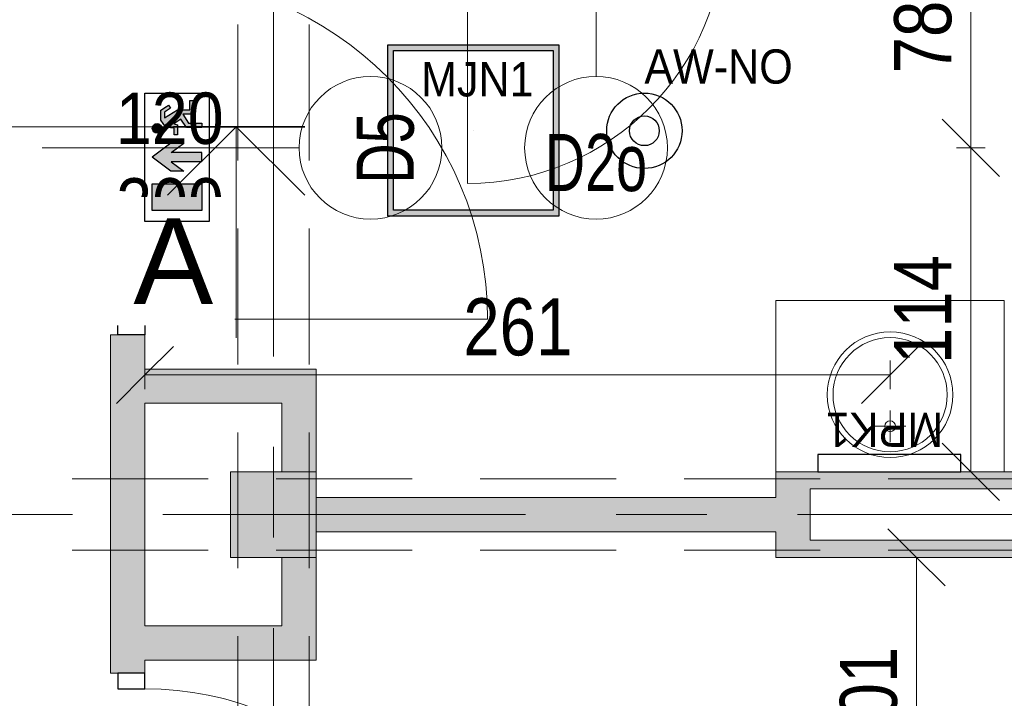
# Model space of a CAD drawing. Header units: centimetres. Extents: x -1631 to 21770, y -8842 to 3590.
# Tile 134 of 150: x 499 to 843, y 1304 to 1542. Entities that reach past the tile are written whole.
import ezdxf

# ---------------------------------------------------------------- set-up
doc = ezdxf.new("R2010")
doc.units = ezdxf.units.CM
doc.linetypes.add('Oś', pattern=[222.25, 127, -31.75, 31.75, -31.75])
doc.linetypes.add('Ukryte', pattern=[71.438, 47.625, -23.813])
for name, color, linetype, lineweight in [('A-ANNO-DIMS', 211, 'Continuous', 13), ('A-ANNO-DIMS-100', 211, 'Continuous', 13), ('A-ANNO-NOTE', 131, 'Continuous', 9), ('A-DETL-GENF', 92, 'Continuous', 9), ('A-DETL-HDLN', 90, 'Ukryte', 9), ('A-DETL-MEDM', 33, 'Continuous', 13), ('A-DETL-THIN', 151, 'Continuous', 9), ('A-DETL-WIDE', 214, 'Continuous', 35), ('A-DOOR', 31, 'Continuous', 13), ('A-WALL', 113, 'Continuous', 13), ('A-WALL-PATT', 111, 'Continuous', 13), ('G-ANNO-TEXT', 231, 'Continuous', 13), ('I-FURN', 30, 'Continuous', 9), ('P-SANR-FIXT', 6, 'Continuous', 9), ('S-COLS', 52, 'Continuous', 13), ('S-GRID', 1, 'Continuous', 13)]:
    doc.layers.add(name, color=color, linetype=linetype, lineweight=lineweight)
doc.layers.add('E_oprawy', color=12, linetype='Continuous')
doc.styles.add('Arial', font='arial.ttf', dxfattribs={"width": 0.9, "height": 18})
doc.styles.add('Arial Narrow_5', font='ARIALN.TTF', dxfattribs={"height": 20})
doc.styles.add('Arial_1', font='arial.ttf', dxfattribs={"width": 0.7, "height": 20})
doc.styles.add('Arial_7', font='arial.ttf', dxfattribs={"height": 30})
doc.dimstyles.new('Diagonal_1_100__0__wewnętrzne_1', dxfattribs={"dimscale": 30.48, "dimtxt": 20.468619, "dimasz": 0.656168, "dimexe": 0.164042, "dimexo": 0.0625, "dimgap": 0.032808, "dimtad": 1, "dimdec": 0, "dimdsep": 46, "dimtxsty": 'Arial Narrow_5', "dimblk1": 'OBLIQUE', "dimblk2": 'OBLIQUE', "dimsah": 1, "dimcen": 0.09, "dimazin": 0, "dimtfac": 1, "dimtdec": 4, "dimtix": 1, "dimtmove": 0, "dimatfit": 3, "dimfxl": 0, "dimtvp": 1, "dimtolj": 1, "dimtzin": 0, "dimarcsym": 0})

# ---------------------------------------------------------------- blocks, each defined once
blk = doc.blocks.new('M_Concrete-Square-Column - 300 x 300mm-1794508-5_piętro III __10_50 m_ - stan projektowany')
at = {"layer": 'S-COLS', "lineweight": 9}
blk.add_hatch(color=254, dxfattribs=at).paths.add_polyline_path([(15, -15), (15, 15), (-15, 15), (-15, -15)], flags=0)
for p, q in [((15, 15), (-15, 15)), ((-15, 15), (-15, -15)), ((15, -15), (15, 15)), ((-15, -15), (15, -15))]:
    blk.add_line(p, q, dxfattribs=at)
blk = doc.blocks.new('Blat - Blat-V4-5_piętro III __10_50 m_ - stan projektowany')
at = {"layer": 'I-FURN'}
for p, q in [((0, -60), (0, 0)), ((80, 0), (80, -60)), ((80, -60), (0, -60))]:
    blk.add_line(p, q, dxfattribs=at)
blk = doc.blocks.new('DRZWI 1S - automatyczna etykieta - Drzwi 90 _łazienkowe_-2364279-5_piętro III __10_50 m_ - stan projektowany')
at = {"layer": 'A-DETL-GENF'}
for p, q in [((-50.5, 7.5), (-50.5, -2)), ((-45, 7.5), (-50.5, 7.5)), ((-45, -2), (-45, 7.5)), ((50.5, 7.5), (45, 7.5)), ((45, 7.5), (45, -2)), ((50.5, -2), (50.5, 7.5)), ((-50.5, -2), (-45, -2)), ((45, -2), (50.5, -2))]:
    blk.add_line(p, q, dxfattribs=at)
at = {"layer": 'A-DETL-MEDM', "lineweight": 25}
for p, q in [((-45, 7.5), (-50.5, 7.5)), ((-50.5, 7.5), (-50.5, -2)), ((-45, -2), (-45, 7.5)), ((45, -2), (45, 7.5)), ((45, 7.5), (50.5, 7.5)), ((50.5, 7.5), (50.5, -2)), ((-50.5, -2), (-45, -2)), ((50.5, -2), (45, -2))]:
    blk.add_line(p, q, dxfattribs=at)
at = {"layer": 'A-DOOR'}
blk.add_line((45, 7.5), (45, 97.5), dxfattribs=at)
blk.add_arc((45, 7.5), 90, 90, 180, dxfattribs=at)
blk = doc.blocks.new('umywalka okrągła d _44cm stal nierdzewna - Type 1-2356168-5_piętro III __10_50 m_ - stan projektowany')
at = {"layer": 'P-SANR-FIXT'}
for p, q in [((12.5, 13.43), (12.5, 24.43)), ((7, 18.93), (18, 18.93))]:
    blk.add_line(p, q, dxfattribs=at)
for centre, radius in [((12.5, 30), 22), ((12.5, 30), 20), ((12.5, 18.93), 1.9)]:
    blk.add_circle(centre, radius, dxfattribs=at)
blk = doc.blocks.new('DRZWI 1S - automatyczna etykieta - Drzwi 120-2381684-5_piętro III __10_50 m_ - stan projektowany')
at = {"layer": 'A-DETL-GENF'}
for p, q in [((-65.5, 6), (-65.5, -3.5)), ((-60, 6), (-65.5, 6)), ((-60, -3.5), (-60, 6)), ((65.5, 6), (60, 6)), ((60, 6), (60, -3.5)), ((65.5, -3.5), (65.5, 6)), ((-65.5, -3.5), (-60, -3.5)), ((60, -3.5), (65.5, -3.5))]:
    blk.add_line(p, q, dxfattribs=at)
at = {"layer": 'A-DETL-MEDM', "lineweight": 25}
for p, q in [((-60, 6), (-65.5, 6)), ((-65.5, 6), (-65.5, -3.5)), ((-60, -3.5), (-60, 6)), ((60, -3.5), (60, 6)), ((60, 6), (65.5, 6)), ((65.5, 6), (65.5, -3.5)), ((-65.5, -3.5), (-60, -3.5)), ((65.5, -3.5), (60, -3.5))]:
    blk.add_line(p, q, dxfattribs=at)
at = {"layer": 'A-DOOR'}
blk.add_line((60, 6), (60, 126), dxfattribs=at)
blk.add_arc((60, 6), 120, 90, 180, dxfattribs=at)
blk = doc.blocks.new('DRZWI 1S - automatyczna etykieta - Drzwi 110-2388104-5_piętro III __10_50 m_ - stan projektowany')
at = {"layer": 'A-DETL-GENF'}
for p, q in [((-60.5, 6), (-60.5, -3.5)), ((-55, 6), (-60.5, 6)), ((-55, -3.5), (-55, 6)), ((60.5, 6), (55, 6)), ((55, 6), (55, -3.5)), ((60.5, -3.5), (60.5, 6)), ((-60.5, -3.5), (-55, -3.5)), ((55, -3.5), (60.5, -3.5))]:
    blk.add_line(p, q, dxfattribs=at)
at = {"layer": 'A-DETL-MEDM', "lineweight": 25}
for p, q in [((-55, 6), (-60.5, 6)), ((-60.5, 6), (-60.5, -3.5)), ((-55, -3.5), (-55, 6)), ((55, -3.5), (55, 6)), ((55, 6), (60.5, 6)), ((60.5, 6), (60.5, -3.5)), ((-60.5, -3.5), (-55, -3.5)), ((60.5, -3.5), (55, -3.5))]:
    blk.add_line(p, q, dxfattribs=at)
at = {"layer": 'A-DOOR'}
blk.add_line((55, 6), (55, 116), dxfattribs=at)
blk.add_arc((55, 6), 110, 90, 180, dxfattribs=at)
blk = doc.blocks.new('DIMBLOCK138-5_piętro III __10_50 m_ - stan projektowany')
at = {"layer": 'A-ANNO-DIMS-100', "transparency": 16777216}
for p, q in [((831.65, 1496.83), (821.65, 1506.83)), ((826.65, 1496.83), (836.65, 1496.83)), ((831.65, 1496.83), (826.65, 1496.83)), ((831.65, 1383.33), (831.65, 1496.83)), ((831.65, 1496.83), (841.65, 1486.83)), ((831.65, 1383.33), (821.65, 1393.33)), ((826.65, 1383.33), (836.65, 1383.33)), ((831.65, 1383.33), (826.65, 1383.33)), ((831.65, 1383.33), (841.65, 1373.33))]:
    blk.add_line(p, q, dxfattribs=at)
at = {"layer": 'A-ANNO-DIMS-100', "color": 0, "transparency": 16777216, "insert": (804.8, 1421.07), "char_height": 20, "width": 45.6158, "attachment_point": 1, "rotation": 90, "line_spacing_factor": 0.974696, "style": 'Arial Narrow_5'}
blk.add_mtext('114', dxfattribs=at)
blk = doc.blocks.new('_Oblique')
at = {"color": 0, "linetype": 'ByBlock', "lineweight": -2}
blk.add_line((-0.5, -0.5), (0.5, 0.5), dxfattribs=at)
blk = doc.blocks.new('DIMBLOCK139-5_piętro III __10_50 m_ - stan projektowany')
at = {"layer": 'A-ANNO-DIMS-100', "transparency": 16777216}
for p, q in [((831.65, 1574.33), (821.65, 1584.33)), ((826.65, 1574.33), (836.65, 1574.33)), ((831.65, 1574.33), (826.65, 1574.33)), ((831.65, 1496.83), (831.65, 1574.33)), ((831.65, 1574.33), (841.65, 1564.33)), ((831.65, 1496.83), (821.65, 1506.83)), ((826.65, 1496.83), (836.65, 1496.83)), ((831.65, 1496.83), (826.65, 1496.83)), ((831.65, 1496.83), (841.65, 1486.83))]:
    blk.add_line(p, q, dxfattribs=at)
at = {"layer": 'A-ANNO-DIMS-100', "color": 0, "transparency": 16777216, "insert": (804.8, 1522.9), "char_height": 20, "width": 30.4105, "attachment_point": 1, "rotation": 90, "line_spacing_factor": 0.974696, "style": 'Arial Narrow_5'}
blk.add_mtext('78', dxfattribs=at)
blk = doc.blocks.new('DIMBLOCK154-5_piętro III __10_50 m_ - stan projektowany')
at = {"layer": 'A-ANNO-DIMS-100', "transparency": 16777216}
for p, q in [((812.62, 1353.33), (802.62, 1363.33)), ((807.62, 1353.33), (817.62, 1353.33)), ((812.62, 1353.33), (807.62, 1353.33)), ((812.62, 1252.33), (812.62, 1353.33)), ((812.62, 1353.33), (822.62, 1343.33)), ((812.62, 1252.33), (802.62, 1262.33)), ((807.62, 1252.33), (817.62, 1252.33)), ((812.62, 1252.33), (807.62, 1252.33)), ((812.62, 1252.33), (822.62, 1242.33))]:
    blk.add_line(p, q, dxfattribs=at)
at = {"layer": 'A-ANNO-DIMS-100', "color": 0, "transparency": 16777216, "insert": (785.78, 1283.82), "char_height": 20, "width": 45.6158, "attachment_point": 1, "rotation": 90, "line_spacing_factor": 0.974696, "style": 'Arial Narrow_5'}
blk.add_mtext('101', dxfattribs=at)
blk = doc.blocks.new('DIMBLOCK198-5_piętro III __10_50 m_ - stan projektowany')
at = {"layer": 'A-ANNO-DIMS-100', "transparency": 16777216}
for p, q in [((542.38, 1417.26), (552.38, 1427.26)), ((803.38, 1417.26), (813.38, 1427.26)), ((542.38, 1412.26), (542.38, 1422.26)), ((803.38, 1412.26), (803.38, 1422.26)), ((542.38, 1417.26), (532.38, 1407.26)), ((803.38, 1417.26), (542.38, 1417.26)), ((542.38, 1417.26), (542.38, 1412.26)), ((803.38, 1417.26), (793.38, 1407.26)), ((803.38, 1417.26), (803.38, 1412.26))]:
    blk.add_line(p, q, dxfattribs=at)
at = {"layer": 'A-ANNO-DIMS-100', "color": 0, "transparency": 16777216, "insert": (653.87, 1444.11), "char_height": 20, "width": 45.6158, "attachment_point": 1, "line_spacing_factor": 0.974696, "style": 'Arial Narrow_5'}
blk.add_mtext('261', dxfattribs=at)
blk = doc.blocks.new('MPK1')
at = {"layer": 'E_oprawy', "linetype": 'ByBlock'}
blk.add_lwpolyline([(0, 6), (0, 0), (50, 0), (50, 6)], close=True, dxfattribs=at)
at = {"layer": 'E_oprawy'}
blk.add_circle((25, 0), 0.00001, dxfattribs=at)
at = {"layer": 'E_oprawy', "color": 4, "style": 'Arial', "width": 0.9}
blk.add_text('MPK1', height=12, rotation=180, dxfattribs=at).set_placement((43.89, 20.74))
blk = doc.blocks.new('MJN1')
at = {"layer": 'E_oprawy', "linetype": 'ByBlock'}
h = blk.add_hatch(color=256, dxfattribs=at)
h.paths.add_polyline_path([(-30, -30), (-30, 30), (30, 30), (30, -30)])
h.paths.add_polyline_path([(-28, -28), (-28, 28), (28, 28), (28, -28)], flags=16)
for points in [[(-30, -30), (-30, 30), (30, 30), (30, -30)], [(-28, -28), (-28, 28), (28, 28), (28, -28)]]:
    blk.add_lwpolyline(points, close=True, dxfattribs=at)
blk.add_circle((0, 0), 0.0000001, dxfattribs=at)
at = {"layer": 'E_oprawy', "color": 4, "style": 'Arial', "width": 0.9}
blk.add_text('MJN1', height=12, dxfattribs=at).set_placement((-18.29, 11.9))
blk = doc.blocks.new('AW-NO')
at = {"layer": 'E_oprawy', "color": 1, "linetype": 'ByBlock'}
for radius in [13.2, 5.21]:
    blk.add_circle((0, 0), radius, dxfattribs=at)
at = {"layer": 'E_oprawy', "color": 1, "style": 'Arial', "width": 0.9}
blk.add_text('AW-NO', height=12, dxfattribs=at).set_placement((0, 16.52))
blk = doc.blocks.new('EW_W_GORE')
at = {"layer": 'E_oprawy'}
for points in [[(431.95, 125.13), (425.73, 125.13), (425.73, 113.58), (431.95, 113.58)], [(438.17, 125.13), (434.88, 120.79), (434.88, 117.78), (437.1, 120.71), (437.1, 113.58), (439.24, 113.58), (439.24, 120.71), (441.46, 117.78), (441.46, 120.79)], [(446.02, 124.01, 1), (443.78, 124.01, 1)], [(447.38, 122.28), (448.73, 122.28), (449.62, 120.89), (450.3, 121.32), (450.01, 121.78), (449.13, 123.14), (446.83, 123.14), (445.25, 122.06), (445.1, 121.75), (444.98, 120), (443.37, 120), (443.37, 119.23), (445.7, 119.23), (445.95, 120.1), (446.4, 119.43), (447.05, 118.48), (445.13, 117.18), (445.13, 113.58), (446.14, 113.58), (446.14, 116.64), (448.23, 117.98), (448.23, 115.45), (451.45, 115.46), (451.45, 116.38), (449.24, 116.38), (449.24, 119.27)]]:
    blk.add_hatch(color=3, dxfattribs=at).paths.add_polyline_path(points)
at = {"layer": 'E_oprawy', "color": 3}
for p, q in [((425.73, 125.13), (431.95, 125.13)), ((425.73, 113.58), (425.73, 125.13)), ((431.95, 125.13), (431.95, 113.58)), ((434.88, 120.79), (438.17, 125.13)), ((441.46, 120.79), (438.17, 125.13)), ((445.1, 121.75), (445.25, 122.06)), ((445.25, 122.06), (446.83, 123.14)), ((446.83, 123.14), (449.13, 123.14)), ((448.73, 122.28), (447.38, 122.28)), ((447.38, 122.28), (449.24, 119.27)), ((449.62, 120.89), (448.73, 122.28)), ((449.13, 123.14), (450.01, 121.78)), ((434.88, 117.78), (434.88, 120.79)), ((437.1, 120.71), (434.88, 117.78)), ((437.1, 113.58), (437.1, 120.71)), ((439.24, 113.58), (439.24, 120.71)), ((439.24, 120.71), (441.46, 117.78)), ((441.46, 117.78), (441.46, 120.79)), ((443.37, 119.23), (443.37, 120)), ((443.37, 120), (444.98, 120)), ((444.98, 120), (445.1, 121.75)), ((445.95, 120.1), (445.7, 119.23)), ((446.4, 119.43), (445.95, 120.1)), ((450.3, 121.32), (449.62, 120.89)), ((450.01, 121.78), (450.3, 121.32)), ((445.7, 119.23), (443.37, 119.23)), ((445.13, 117.18), (447.05, 118.48)), ((448.23, 117.98), (446.14, 116.64)), ((447.05, 118.48), (446.4, 119.43)), ((448.23, 115.45), (448.23, 117.98)), ((449.24, 119.27), (449.24, 116.38)), ((445.13, 113.58), (445.13, 117.18)), ((446.14, 116.64), (446.14, 113.58)), ((451.45, 115.46), (448.23, 115.45)), ((449.24, 116.38), (451.45, 116.38)), ((451.45, 116.38), (451.45, 115.46)), ((431.95, 113.58), (425.73, 113.58)), ((437.1, 113.58), (439.24, 113.58)), ((446.14, 113.58), (445.13, 113.58))]:
    blk.add_line(p, q, dxfattribs=at)
blk.add_lwpolyline([(423.17, 126.85), (453.17, 126.85), (453.17, 111.85), (423.17, 111.85)], close=True, dxfattribs=at)
blk.add_circle((444.9, 124.01), 1.12, dxfattribs=at)

msp = doc.modelspace()

# ---------------------------------------------------------------- hatches: boundary and pattern name
at = {"layer": 'A-WALL-PATT'}
h = msp.add_hatch(color=9, dxfattribs=at)
h.paths.add_polyline_path([(542.38, 132.33), (542.38, 139.33), (530.38, 139.33), (530.38, 132.33)], flags=0)
h.paths.add_polyline_path([(530.38, 250.33), (542.38, 250.33), (542.38, 515.33), (530.38, 515.33), (530.38, 419.08)], flags=0)
h.paths.add_polyline_path([(542.38, 657.83), (542.38, 660.33), (530.38, 660.33), (530.38, 657.83), (532.88, 657.83)], flags=0)
h.paths.add_polyline_path([(542.38, 781.33), (542.38, 1102.83), (530.38, 1102.83), (530.38, 781.33), (532.88, 781.33)], flags=0)
h.paths.add_polyline_path([(530.38, 1312.83), (542.38, 1312.83), (542.38, 1431.33), (530.38, 1431.33)], flags=0)
h.paths.add_polyline_path([(530.38, 1633.83), (542.38, 1633.83), (542.38, 2022.83), (530.38, 2022.83), (530.38, 1665.12)], flags=0)
h.paths.add_polyline_path([(542.38, 2173.83), (542.38, 2458.83), (530.38, 2458.83), (530.38, 2173.83)], flags=0)
h.paths.add_polyline_path([(530.38, 2593.83), (542.38, 2593.83), (542.38, 2824.33), (530.38, 2824.33), (530.38, 2634.27)], flags=0)
for points in [[(542.38, 1407.33), (602.38, 1407.33), (602.38, 1419.33), (542.38, 1419.33)], [(775.38, 1353.33), (775.38, 1383.33), (763.38, 1383.33), (763.38, 1353.33)], [(1172.38, 1377.33), (1172.38, 1383.33), (775.38, 1383.33), (775.38, 1377.33), (1100.2, 1377.33)], [(763.38, 1362.33), (763.38, 1374.33), (602.38, 1374.33), (602.38, 1362.33), (736.3, 1362.33)], [(1172.38, 1353.33), (1172.38, 1359.33), (775.38, 1359.33), (775.38, 1353.33), (1100.2, 1353.33)], [(542.38, 1317.33), (590.38, 1317.33), (590.38, 1329.33), (542.38, 1329.33)]]:
    msp.add_hatch(color=9, dxfattribs=at).paths.add_polyline_path(points, flags=0)
h = msp.add_hatch(color=9, dxfattribs=at)
h.paths.add_polyline_path([(590.38, 1317.33), (602.38, 1317.33), (602.38, 1353.33), (590.38, 1353.33), (590.38, 1329.33)], flags=0)
h.paths.add_polyline_path([(599.1, 1383.33), (602.38, 1383.33), (602.38, 1407.33), (590.38, 1407.33), (590.38, 1383.33), (596.78, 1383.33)], flags=0)

# ---------------------------------------------------------------- linework, layer by layer
at = {"layer": 'A-ANNO-NOTE', "lineweight": 13}
for p, q in [((700.38, 1611.83), (700.38, 1521.83)), ((700.38, 1611.83), (700.38, 1521.83)), ((506.38, 1496.83), (596.38, 1496.83)), ((506.38, 1496.83), (596.38, 1496.83))]:
    msp.add_line(p, q, dxfattribs=at)
for centre in [(621.38, 1496.83), (700.38, 1496.83)]:
    msp.add_circle(centre, 25, dxfattribs=at)
at = {"layer": 'A-DETL-HDLN'}
for p, q in [((574.88, 420.83), (574.88, 2793.33)), ((599.88, 420.83), (599.88, 2793.33)), ((-1197.62, 1380.83), (1172.38, 1380.83)), ((-1197.62, 1355.83), (1172.38, 1355.83))]:
    msp.add_line(p, q, dxfattribs=at)
at = {"layer": 'A-DETL-MEDM'}
for q in [(550.34, 1480.19), (574.38, 1430.23), (598.42, 1480.19)]:
    msp.add_line((574.38, 1504.23), q, dxfattribs=at)
at = {"layer": 'A-DETL-THIN'}
msp.add_line((-253.35, 1504.23), (552.37, 1504.23), dxfattribs=at)
at = {"layer": 'A-DETL-WIDE'}
msp.add_line((598.38, 1504.23), (552.37, 1504.23), dxfattribs=at)
at = {"layer": 'A-WALL', "lineweight": 9}
for p, q in [((532.88, 1431.33), (530.38, 1431.33)), ((530.38, 1431.33), (530.38, 1312.83)), ((542.38, 1419.33), (542.38, 1431.33)), ((602.38, 1419.33), (542.38, 1419.33)), ((602.38, 1383.33), (602.38, 1419.33)), ((542.38, 1329.33), (542.38, 1407.33)), ((542.38, 1407.33), (590.38, 1407.33)), ((590.38, 1407.33), (590.38, 1383.33)), ((1172.38, 1383.33), (763.38, 1383.33)), ((763.38, 1383.33), (763.38, 1374.33)), ((775.38, 1377.33), (1172.38, 1377.33)), ((775.38, 1359.33), (775.38, 1377.33)), ((763.38, 1374.33), (602.38, 1374.33)), ((602.38, 1362.33), (763.38, 1362.33)), ((763.38, 1362.33), (763.38, 1353.33)), ((1172.38, 1359.33), (775.38, 1359.33)), ((590.38, 1353.33), (590.38, 1329.33)), ((602.38, 1317.33), (602.38, 1353.33)), ((763.38, 1353.33), (1172.38, 1353.33)), ((590.38, 1329.33), (542.38, 1329.33)), ((542.38, 1312.83), (542.38, 1317.33)), ((542.38, 1317.33), (602.38, 1317.33)), ((530.38, 1312.83), (532.88, 1312.83))]:
    msp.add_line(p, q, dxfattribs=at)
at = {"layer": 'S-GRID', "linetype": 'Oś'}
for p, q in [((587.38, 2884.27), (587.38, 27.13)), ((1342.46, 1368.33), (-1368.76, 1368.33))]:
    msp.add_line(p, q, dxfattribs=at)

# ---------------------------------------------------------------- block references
at = {"layer": 'A-DOOR'}
for name, p, rotation in [('DRZWI 1S - automatyczna etykieta - Drzwi 90 _łazienkowe_-2364279-5_piętro III __10_50 m_ - stan projektowany', (700.38, 1581.83), 180), ('DRZWI 1S - automatyczna etykieta - Drzwi 120-2381684-5_piętro III __10_50 m_ - stan projektowany', (536.38, 1496.83), 269.9999999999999), ('DRZWI 1S - automatyczna etykieta - Drzwi 110-2388104-5_piętro III __10_50 m_ - stan projektowany', (536.38, 1252.33), 269.9999999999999)]:
    msp.add_blockref(name, p, dxfattribs=dict(at, rotation=rotation))
at = {"layer": 'E_oprawy'}
for name, p in [('MJN1', (657.4, 1502.93)), ('MPK1', (778.11, 1383.33))]:
    msp.add_blockref(name, p, dxfattribs=at)
at = {"layer": 'E_oprawy', "linetype": 'ByBlock'}
msp.add_blockref('AW-NO', (717.31, 1502.79), dxfattribs=at)
at = {"layer": 'I-FURN', "rotation": 180}
msp.add_blockref('Blat - Blat-V4-5_piętro III __10_50 m_ - stan projektowany', (843.38, 1383.33), dxfattribs=at)
at = {"layer": 'P-SANR-FIXT'}
msp.add_blockref('umywalka okrągła d _44cm stal nierdzewna - Type 1-2356168-5_piętro III __10_50 m_ - stan projektowany', (790.88, 1380.33), dxfattribs=at)
at = {"layer": 'S-COLS', "lineweight": 9}
msp.add_blockref('M_Concrete-Square-Column - 300 x 300mm-1794508-5_piętro III __10_50 m_ - stan projektowany', (587.38, 1368.33), dxfattribs=at)

# ---------------------------------------------------------------- texts
at = {"layer": 'A-ANNO-NOTE', "lineweight": 211, "attachment_point": 5, "line_spacing_factor": 0.936439}
for s, insert, char_height, width, style in [('\\pxqc,t6.35,12.7,19.05,25.4,31.75,38.1,44.45,50.8,57.15,63.5,69.85,76.2,82.55,88.9,95.25,101.6,107.95,114.3,120.65,127,133.35,139.7,146.05,152.4,158.75,165.1,171.45,177.8,184.15,190.5,196.85,203.2;{120}', (551.07, 1507.06), 18, 38.07, 'Arial'), ('\\pxqc,t4.445,8.89,13.335,17.78,22.225,26.67,31.115,35.56,40.005,44.45,48.895,53.34,57.785,62.23,66.675,71.12,75.565,80.01,84.455,88.9,93.345,97.79,102.235,106.68,111.125,115.57,120.015,124.46,128.905,133.35,137.795,142.24;{D2o}', (700.35, 1491.53), 20, 37.03, 'Arial_1'), ('\\pxqc,t6.35,12.7,19.05,25.4,31.75,38.1,44.45,50.8,57.15,63.5,69.85,76.2,82.55,88.9,95.25,101.6,107.95,114.3,120.65,127,133.35,139.7,146.05,152.4,158.75,165.1,171.45,177.8,184.15,190.5,196.85,203.2;{200}', (551.16, 1477.06), 18, 38.07, 'Arial')]:
    msp.add_mtext(s, dxfattribs=dict(at, insert=insert, char_height=char_height, width=width, style=style))
at = {"layer": 'A-ANNO-NOTE', "lineweight": 211, "insert": (626.67, 1496.76), "char_height": 20, "width": 25.97, "attachment_point": 5, "rotation": 90, "line_spacing_factor": 0.936439, "style": 'Arial_1'}
msp.add_mtext('\\pxqc,t4.445,8.89,13.335,17.78,22.225,26.67,31.115,35.56,40.005,44.45,48.895,53.34,57.785,62.23,66.675,71.12,75.565,80.01,84.455,88.9,93.345,97.79,102.235,106.68,111.125,115.57,120.015,124.46,128.905,133.35,137.795,142.24;{D5}', dxfattribs=at)

# ---------------------------------------------------------------- dimensions: what is measured, and where the dimension line sits
at = {"layer": 'A-ANNO-DIMS'}
for base, p1, p2, angle, override, picture, middle in [((831.65060747, 1574.32555458), (826.65060747, 1496.82555458), (826.65060747, 1574.32555458), 90, {"dimpost": '<>', "dimfxl": 77.5}, 'DIMBLOCK139-5_piętro III __10_50 m_ - stan projektowany', (820.43914765, 1535.57555458)), ((831.65060747, 1496.82555458), (826.65060747, 1383.32555458), (826.65060747, 1496.82555458), 90, {"dimpost": '<>', "dimfxl": 113.5}, 'DIMBLOCK138-5_piętro III __10_50 m_ - stan projektowany', (820.60967972, 1440.07555458)), ((542.38, 1417.26), (803.38, 1412.26), (542.38, 1412.26), 0, {"dimpost": '<>', "dimfxl": 261}, 'DIMBLOCK198-5_piętro III __10_50 m_ - stan projektowany', (672.88, 1428.47)), ((812.62, 1353.33), (807.62, 1252.33), (807.62, 1353.33), 90, {"dimpost": '<>', "dimfxl": 101}, 'DIMBLOCK154-5_piętro III __10_50 m_ - stan projektowany', (801.41, 1302.83))]:
    dim = msp.add_linear_dim(base=base, p1=p1, p2=p2, angle=angle, dimstyle='Diagonal_1_100__0__wewnętrzne_1', override=override, dxfattribs=at)
    dim.commit()
    dim.dimension.update_dxf_attribs({"geometry": picture, "text_midpoint": middle})

# ---------------------------------------------------------------- next in the draw order: texts
at = {"layer": 'G-ANNO-TEXT', "color": 7, "insert": (566.29, 1472.13), "char_height": 30, "width": 28.785, "attachment_point": 3, "line_spacing_factor": 0.936439, "style": 'Arial_7', "bg_fill": 3, "box_fill_scale": 1.25, "bg_fill_color": 256, "bg_fill_true_color": 13158600, "bg_fill_transparency": 0}
msp.add_mtext('\\pxqr,t4.23333,8.46667,12.7,16.93333,21.16667,25.4,29.63333,33.86667,38.1,42.33333,46.56667,50.8,55.03333,59.26667,63.5,67.73333,71.96667,76.2,80.43333,84.66667,88.9,93.13333,97.36667,101.6,105.83333,110.06667,114.3,118.53333,122.76667,127,131.23333,135.46667;{A}', dxfattribs=at)

# ---------------------------------------------------------------- next in the draw order: block references
at = {"layer": 'E_oprawy', "xscale": 1.5, "yscale": 1.5, "zscale": 1.5, "rotation": 90}
msp.add_blockref('EW_W_GORE', (732.66, 836.27), dxfattribs=at)

doc.saveas('drawing.dxf')
